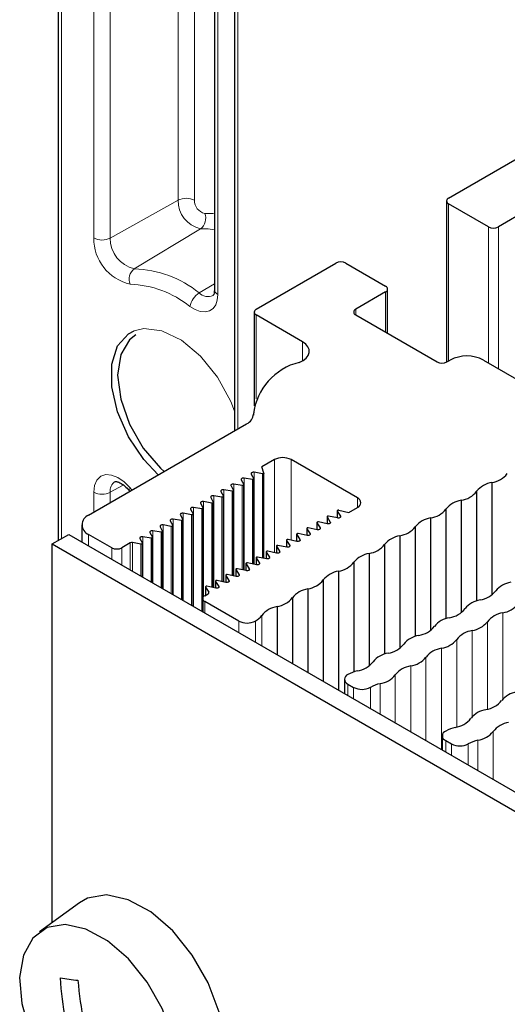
# Paper-space layout 'Blatt2' of a CAD drawing. Header units: millimetres. Extents: x 5 to 418, y 2 to 292.
# Tile 60 of 73: x 241.41 to 248.34, y 223.75 to 237.73. Entities that reach past the tile are written whole.
import ezdxf

# ---------------------------------------------------------------- set-up
doc = ezdxf.new("R2010")
doc.units = ezdxf.units.MM

psp = doc.layouts.new('Blatt2')

# ---------------------------------------------------------------- linework, layer by layer
at = {"color": 7, "linetype": 'Continuous', "lineweight": 25}
for p, q in [((241.957, 261.329), (241.957, 230.334)), ((244.18, 254.875), (244.18, 233.898)), ((244.465, 249.947), (244.465, 231.89)), ((247.507, 235.198), (248.827, 235.96)), ((247.477, 235.157), (247.477, 232.868)), ((248.072, 234.789), (247.507, 235.116)), ((248.638, 235.034), (248.214, 234.789)), ((244.773, 233.619), (245.904, 234.272)), ((246.045, 234.272), (246.611, 233.946)), ((246.611, 233.864), (246.187, 233.619)), ((246.64, 233.276), (246.64, 233.905)), ((244.743, 233.578), (244.743, 232.246)), ((245.431, 233.158), (244.773, 233.538)), ((246.187, 233.538), (247.342, 232.871)), ((247.483, 232.871), (247.53, 232.898)), ((248.002, 232.898), (248.473, 232.626)), ((244.734, 232.15), (244.734, 232.116)), ((242.392, 230.694), (244.637, 231.99)), ((245.032, 231.483), (244.855, 231.381)), ((246.21, 230.939), (245.268, 231.483)), ((244.703, 231.279), (244.738, 231.211)), ((244.862, 231.282), (244.744, 231.303)), ((244.883, 231.293), (244.855, 231.381)), ((244.883, 230.08), (244.883, 231.291)), ((244.559, 231.196), (244.595, 231.128)), ((244.718, 231.199), (244.6, 231.22)), ((244.739, 229.997), (244.739, 231.208)), ((248.121, 231.158), (248.121, 229.561)), ((244.271, 231.029), (244.307, 230.962)), ((244.43, 231.033), (244.312, 231.053)), ((244.415, 231.112), (244.451, 231.045)), ((244.451, 229.831), (244.451, 231.042)), ((244.574, 231.116), (244.456, 231.136)), ((244.595, 229.914), (244.595, 231.125)), ((247.904, 231.033), (247.904, 229.477)), ((243.983, 230.863), (244.019, 230.795)), ((244.142, 230.866), (244.025, 230.887)), ((244.127, 230.946), (244.163, 230.878)), ((244.163, 229.665), (244.163, 230.876)), ((244.286, 230.95), (244.169, 230.97)), ((244.307, 229.748), (244.307, 230.959)), ((247.685, 230.906), (247.685, 229.309)), ((243.854, 230.7), (243.737, 230.721)), ((243.839, 230.78), (243.875, 230.712)), ((243.998, 230.783), (243.881, 230.804)), ((244.019, 229.531), (244.019, 230.793)), ((245.923, 230.755), (245.923, 230.655)), ((245.924, 230.752), (245.969, 230.679)), ((245.945, 230.764), (246.091, 230.733)), ((246.091, 230.733), (246.21, 230.803)), ((247.468, 230.781), (247.468, 229.225)), ((243.551, 230.614), (243.587, 230.546)), ((243.71, 230.617), (243.593, 230.638)), ((243.695, 230.697), (243.731, 230.629)), ((243.731, 229.485), (243.731, 230.626)), ((243.875, 229.402), (243.875, 230.709)), ((245.635, 230.589), (245.635, 230.489)), ((245.636, 230.586), (245.681, 230.513)), ((245.783, 230.571), (245.657, 230.598)), ((245.779, 230.672), (245.779, 230.572)), ((245.78, 230.669), (245.825, 230.596)), ((245.927, 230.655), (245.801, 230.681)), ((247.249, 230.655), (247.249, 229.057)), ((242.294, 230.558), (242.294, 230.315)), ((243.263, 230.448), (243.299, 230.38)), ((243.422, 230.451), (243.305, 230.472)), ((243.407, 230.531), (243.443, 230.463)), ((243.443, 229.651), (243.443, 230.46)), ((243.566, 230.534), (243.449, 230.555)), ((243.587, 229.568), (243.587, 230.543)), ((245.491, 230.506), (245.491, 230.406)), ((245.492, 230.502), (245.537, 230.43)), ((245.639, 230.488), (245.513, 230.515)), ((247.032, 230.53), (247.032, 228.973)), ((241.873, 230.286), (242.109, 230.422)), ((242.109, 230.422), (261.429, 219.269)), ((242.722, 230.231), (242.392, 230.422)), ((242.984, 230.301), (242.863, 230.231)), ((243.134, 230.285), (243.017, 230.305)), ((243.119, 230.364), (243.155, 230.297)), ((243.278, 230.368), (243.161, 230.388)), ((243.3, 229.734), (243.3, 230.377)), ((245.203, 230.339), (245.203, 230.24)), ((245.204, 230.336), (245.25, 230.264)), ((245.351, 230.322), (245.225, 230.349)), ((245.347, 230.423), (245.347, 230.323)), ((245.348, 230.419), (245.394, 230.347)), ((245.495, 230.405), (245.369, 230.432)), ((246.813, 230.403), (246.813, 228.806)), ((241.873, 224.907), (241.873, 230.286)), ((241.873, 230.286), (261.193, 219.133)), ((243.156, 229.818), (243.156, 230.294)), ((244.915, 230.173), (244.915, 230.074)), ((244.916, 230.17), (244.962, 230.097)), ((245.063, 230.156), (244.937, 230.182)), ((245.059, 230.256), (245.059, 230.157)), ((245.06, 230.253), (245.106, 230.181)), ((245.207, 230.239), (245.081, 230.265)), ((246.596, 230.278), (246.596, 228.722)), ((244.771, 230.09), (244.771, 229.991)), ((244.772, 230.087), (244.818, 230.014)), ((244.919, 230.073), (244.793, 230.099)), ((246.16, 230.026), (246.16, 228.469)), ((246.377, 230.151), (246.377, 228.554)), ((244.483, 229.924), (244.483, 229.824)), ((244.484, 229.921), (244.53, 229.848)), ((244.631, 229.907), (244.505, 229.933)), ((244.627, 230.007), (244.627, 229.907)), ((244.628, 230.004), (244.674, 229.931)), ((244.775, 229.99), (244.649, 230.016)), ((245.941, 229.9), (245.941, 228.21)), ((244.195, 229.758), (244.195, 229.658)), ((244.196, 229.754), (244.242, 229.682)), ((244.343, 229.74), (244.217, 229.767)), ((244.339, 229.841), (244.339, 229.741)), ((244.34, 229.838), (244.386, 229.765)), ((244.487, 229.823), (244.361, 229.85)), ((245.724, 229.774), (245.724, 228.335)), ((244.051, 229.675), (244.051, 229.556)), ((244.052, 229.671), (244.098, 229.599)), ((244.199, 229.657), (244.073, 229.684)), ((245.505, 229.648), (245.505, 228.461)), ((244.013, 229.51), (244.013, 229.323)), ((244.042, 229.551), (244.09, 229.579)), ((244.525, 229.19), (244.042, 229.469)), ((245.288, 229.523), (245.288, 228.586)), ((245.069, 229.396), (245.069, 228.713)), ((246.026, 228.364), (246.026, 228.16)), ((246.075, 228.296), (246.157, 228.248)), ((247.417, 227.561), (247.417, 227.358)), ((247.465, 227.493), (247.548, 227.445)), ((242.263, 225.191), (241.693, 224.776))]:
    psp.add_line(p, q, dxfattribs=at)
at = {"color": 7, "linetype": 'Continuous', "lineweight": 18}
for p, q in [((242.006, 261.261), (242.006, 230.362)), ((242.465, 234.631), (242.465, 258.51)), ((242.698, 258.509), (242.698, 234.63)), ((243.662, 235.167), (243.662, 257.944)), ((243.895, 257.824), (243.895, 235.166)), ((244.228, 254.807), (244.228, 233.83)), ((244.514, 249.879), (244.514, 231.919)), ((243.662, 235.167), (242.698, 234.63)), ((247.507, 235.116), (247.507, 232.884)), ((248.072, 232.857), (248.072, 234.789)), ((248.214, 234.789), (248.214, 232.776)), ((243.98, 234.761), (243.041, 234.193)), ((244.18, 233.98), (243.962, 233.851)), ((246.611, 233.293), (246.611, 233.864)), ((244.773, 233.538), (244.773, 232.345)), ((246.187, 233.619), (246.187, 233.538)), ((245.431, 233.158), (245.431, 232.886)), ((244.734, 232.13), (244.734, 232.121)), ((245.032, 231.483), (245.032, 230.162)), ((245.268, 231.483), (245.268, 230.34)), ((244.744, 231.303), (244.744, 229.996)), ((244.862, 231.282), (244.862, 230.085)), ((244.6, 231.22), (244.6, 229.913)), ((244.718, 231.199), (244.718, 230.002)), ((242.465, 230.736), (242.465, 231.02)), ((242.884, 231.122), (242.698, 231.019)), ((242.698, 231.019), (242.698, 230.871)), ((242.98, 231.081), (243.008, 231.049)), ((244.312, 231.053), (244.312, 229.747)), ((244.43, 231.033), (244.43, 229.835)), ((244.456, 231.136), (244.456, 229.83)), ((244.574, 231.116), (244.574, 229.919)), ((244.025, 230.887), (244.025, 229.537)), ((244.142, 230.866), (244.142, 229.669)), ((244.169, 230.97), (244.169, 229.664)), ((244.286, 230.95), (244.286, 229.752)), ((246.21, 230.939), (246.21, 230.803)), ((243.737, 230.721), (243.737, 229.482)), ((243.881, 230.804), (243.881, 229.399)), ((243.998, 230.783), (243.998, 229.331)), ((245.924, 230.752), (245.924, 230.655)), ((243.593, 230.638), (243.593, 229.565)), ((243.71, 230.617), (243.71, 229.498)), ((243.854, 230.7), (243.854, 229.414)), ((245.636, 230.586), (245.636, 230.489)), ((245.78, 230.669), (245.78, 230.572)), ((245.825, 230.596), (245.825, 230.583)), ((245.969, 230.679), (245.969, 230.666)), ((243.305, 230.472), (243.305, 229.731)), ((243.422, 230.451), (243.422, 229.664)), ((243.449, 230.555), (243.449, 229.648)), ((243.566, 230.534), (243.566, 229.581)), ((245.492, 230.502), (245.492, 230.406)), ((245.681, 230.513), (245.681, 230.5)), ((242.392, 230.422), (242.392, 230.258)), ((242.984, 230.301), (242.984, 229.917)), ((243.017, 230.305), (243.017, 229.898)), ((243.161, 230.388), (243.161, 229.815)), ((243.278, 230.368), (243.278, 229.747)), ((245.204, 230.336), (245.204, 230.24)), ((245.348, 230.419), (245.348, 230.323)), ((245.394, 230.347), (245.394, 230.334)), ((245.537, 230.43), (245.537, 230.417)), ((242.722, 230.068), (242.722, 230.231)), ((242.863, 230.231), (242.863, 229.986)), ((243.134, 230.285), (243.134, 229.83)), ((244.916, 230.17), (244.916, 230.073)), ((245.06, 230.253), (245.06, 230.157)), ((245.106, 230.181), (245.106, 230.167)), ((245.25, 230.264), (245.25, 230.251)), ((244.772, 230.087), (244.772, 229.99)), ((244.962, 230.097), (244.962, 230.084)), ((244.484, 229.921), (244.484, 229.824)), ((244.628, 230.004), (244.628, 229.907)), ((244.674, 229.931), (244.674, 229.918)), ((244.818, 230.014), (244.818, 230.001)), ((244.196, 229.754), (244.196, 229.658)), ((244.34, 229.838), (244.34, 229.741)), ((244.386, 229.765), (244.386, 229.752)), ((244.53, 229.848), (244.53, 229.835)), ((244.052, 229.671), (244.052, 229.557)), ((244.242, 229.682), (244.242, 229.669)), ((244.042, 229.469), (244.042, 229.306)), ((244.098, 229.599), (244.098, 229.586)), ((244.525, 229.19), (244.525, 229.027)), ((244.761, 229.19), (244.761, 228.891)), ((244.852, 229.271), (244.852, 228.838)), ((248.057, 229.181), (248.057, 227.937)), ((248.277, 229.308), (248.277, 228.083)), ((247.841, 229.056), (247.841, 227.831)), ((247.621, 228.929), (247.621, 227.685)), ((247.405, 228.805), (247.405, 227.365)), ((247.185, 228.678), (247.185, 227.492)), ((246.968, 228.553), (246.968, 227.616)), ((246.749, 228.426), (246.749, 227.743)), ((246.075, 228.296), (246.075, 228.132)), ((246.157, 228.248), (246.157, 228.085)), ((246.395, 228.249), (246.395, 227.947)), ((246.532, 228.301), (246.532, 227.868)), ((248.139, 227.623), (248.139, 226.941)), ((247.465, 227.493), (247.465, 227.329)), ((247.548, 227.445), (247.548, 227.282)), ((247.786, 227.447), (247.786, 227.144)), ((247.923, 227.498), (247.923, 227.065))]:
    psp.add_line(p, q, dxfattribs=at)
at = {"color": 7, "linetype": 'Continuous', "lineweight": 18, "flags": 128}
for points in [[(244.041, 234.98), (244.158, 234.977), (244.18, 234.975)], [(244.18, 234.748), (244.089, 234.759), (243.98, 234.761)], [(244.228, 233.83), (244.22, 233.749), (244.197, 233.681), (244.159, 233.628), (244.108, 233.594), (244.047, 233.58), (243.978, 233.586), (243.905, 233.613), (243.83, 233.658)], [(243.037, 233.313), (243.176, 233.346), (243.434, 233.314), (243.711, 233.178), (243.981, 232.951), (244.222, 232.652), (244.41, 232.308), (244.465, 232.173)], [(242.465, 231.02), (242.476, 231.117), (242.51, 231.193), (242.564, 231.246), (242.635, 231.27), (242.717, 231.264), (242.806, 231.229), (242.896, 231.167), (242.98, 231.081)], [(242.98, 231.081), (242.972, 231.066), (242.968, 231.053), (242.969, 231.044), (242.971, 231.042)]]:
    psp.add_lwpolyline(points, dxfattribs=at)
at = {"color": 7, "linetype": 'Continuous', "lineweight": 25, "flags": 128}
for points in [[(243.381, 231.265), (243.176, 231.484), (242.959, 231.809), (242.802, 232.164), (242.721, 232.518), (242.721, 232.838), (242.802, 233.097), (242.959, 233.272), (243.037, 233.313)], [(243.063, 233.256), (242.973, 233.186), (242.848, 232.974), (242.804, 232.684), (242.848, 232.343), (242.973, 231.986), (243.169, 231.648), (243.415, 231.36), (243.466, 231.314)], [(245.384, 232.863), (245.439, 232.891), (245.483, 232.924), (245.512, 232.963), (245.527, 233.004), (245.526, 233.046), (245.508, 233.087), (245.476, 233.125), (245.431, 233.158)], [(244.744, 231.303), (244.736, 231.303), (244.727, 231.303), (244.718, 231.301), (244.711, 231.298), (244.706, 231.294), (244.702, 231.289), (244.701, 231.284), (244.703, 231.279)], [(244.883, 231.293), (244.883, 231.291), (244.882, 231.288), (244.88, 231.286), (244.878, 231.284), (244.874, 231.283), (244.87, 231.282), (244.866, 231.282), (244.862, 231.282)], [(244.6, 231.22), (244.592, 231.22), (244.583, 231.22), (244.574, 231.218), (244.567, 231.215), (244.562, 231.211), (244.558, 231.206), (244.557, 231.201), (244.559, 231.196)], [(244.738, 231.211), (244.739, 231.208), (244.739, 231.206), (244.737, 231.203), (244.734, 231.201), (244.731, 231.2), (244.727, 231.199), (244.722, 231.199), (244.718, 231.199)], [(244.312, 231.053), (244.304, 231.054), (244.295, 231.054), (244.286, 231.052), (244.279, 231.048), (244.274, 231.044), (244.27, 231.04), (244.269, 231.034), (244.271, 231.029)], [(244.456, 231.136), (244.448, 231.137), (244.439, 231.137), (244.43, 231.135), (244.423, 231.132), (244.418, 231.127), (244.414, 231.123), (244.413, 231.118), (244.415, 231.112)], [(244.451, 231.045), (244.451, 231.042), (244.451, 231.04), (244.449, 231.037), (244.446, 231.035), (244.443, 231.034), (244.439, 231.033), (244.434, 231.032), (244.43, 231.033)], [(244.595, 231.128), (244.595, 231.125), (244.595, 231.123), (244.593, 231.12), (244.59, 231.118), (244.587, 231.117), (244.583, 231.116), (244.578, 231.115), (244.574, 231.116)], [(244.025, 230.887), (244.016, 230.888), (244.007, 230.887), (243.998, 230.885), (243.991, 230.882), (243.986, 230.878), (243.983, 230.873), (243.982, 230.868), (243.983, 230.863)], [(244.169, 230.97), (244.16, 230.971), (244.151, 230.97), (244.142, 230.969), (244.135, 230.965), (244.13, 230.961), (244.126, 230.956), (244.126, 230.951), (244.127, 230.946)], [(244.163, 230.878), (244.163, 230.876), (244.163, 230.873), (244.161, 230.871), (244.158, 230.869), (244.155, 230.867), (244.151, 230.866), (244.146, 230.866), (244.142, 230.866)], [(244.307, 230.962), (244.307, 230.959), (244.307, 230.956), (244.305, 230.954), (244.302, 230.952), (244.299, 230.95), (244.295, 230.949), (244.29, 230.949), (244.286, 230.95)], [(243.737, 230.721), (243.728, 230.722), (243.719, 230.721), (243.711, 230.719), (243.703, 230.716), (243.698, 230.712), (243.695, 230.707), (243.694, 230.702), (243.695, 230.697)], [(243.881, 230.804), (243.872, 230.805), (243.863, 230.804), (243.854, 230.802), (243.847, 230.799), (243.842, 230.795), (243.839, 230.79), (243.838, 230.785), (243.839, 230.78)], [(244.019, 230.795), (244.019, 230.793), (244.019, 230.79), (244.017, 230.788), (244.014, 230.786), (244.011, 230.784), (244.007, 230.783), (244.002, 230.783), (243.998, 230.783)], [(245.945, 230.764), (245.94, 230.765), (245.936, 230.764), (245.931, 230.763), (245.928, 230.762), (245.925, 230.76), (245.923, 230.757), (245.923, 230.754), (245.924, 230.752)], [(243.593, 230.638), (243.584, 230.639), (243.575, 230.638), (243.567, 230.636), (243.559, 230.633), (243.554, 230.629), (243.551, 230.624), (243.55, 230.619), (243.551, 230.614)], [(243.731, 230.629), (243.731, 230.627), (243.731, 230.624), (243.729, 230.622), (243.727, 230.62), (243.723, 230.618), (243.719, 230.617), (243.714, 230.617), (243.71, 230.617)], [(243.875, 230.712), (243.875, 230.71), (243.875, 230.707), (243.873, 230.705), (243.871, 230.703), (243.867, 230.701), (243.863, 230.7), (243.858, 230.7), (243.854, 230.7)], [(245.657, 230.598), (245.652, 230.598), (245.648, 230.598), (245.643, 230.597), (245.64, 230.596), (245.637, 230.593), (245.635, 230.591), (245.635, 230.588), (245.636, 230.586)], [(245.801, 230.681), (245.796, 230.682), (245.792, 230.681), (245.787, 230.68), (245.784, 230.679), (245.781, 230.677), (245.779, 230.674), (245.779, 230.671), (245.78, 230.669)], [(245.825, 230.596), (245.827, 230.591), (245.827, 230.585), (245.823, 230.58), (245.818, 230.576), (245.81, 230.573), (245.801, 230.571), (245.792, 230.57), (245.783, 230.571)], [(245.969, 230.679), (245.971, 230.674), (245.971, 230.668), (245.967, 230.663), (245.962, 230.659), (245.954, 230.656), (245.945, 230.654), (245.936, 230.653), (245.927, 230.655)], [(243.305, 230.472), (243.296, 230.472), (243.287, 230.472), (243.279, 230.47), (243.271, 230.467), (243.266, 230.463), (243.263, 230.458), (243.262, 230.453), (243.263, 230.448)], [(243.449, 230.555), (243.44, 230.555), (243.431, 230.555), (243.423, 230.553), (243.415, 230.55), (243.41, 230.546), (243.407, 230.541), (243.406, 230.536), (243.407, 230.531)], [(243.443, 230.463), (243.443, 230.46), (243.443, 230.458), (243.441, 230.455), (243.439, 230.453), (243.435, 230.452), (243.431, 230.451), (243.426, 230.451), (243.422, 230.451)], [(243.587, 230.546), (243.587, 230.543), (243.587, 230.541), (243.585, 230.539), (243.583, 230.536), (243.579, 230.535), (243.575, 230.534), (243.57, 230.534), (243.566, 230.534)], [(245.513, 230.515), (245.509, 230.515), (245.504, 230.515), (245.499, 230.514), (245.496, 230.512), (245.493, 230.51), (245.491, 230.508), (245.491, 230.505), (245.492, 230.502)], [(245.681, 230.513), (245.683, 230.508), (245.683, 230.502), (245.679, 230.497), (245.674, 230.493), (245.666, 230.49), (245.657, 230.488), (245.648, 230.487), (245.639, 230.488)], [(243.161, 230.388), (243.152, 230.389), (243.143, 230.389), (243.135, 230.387), (243.127, 230.384), (243.122, 230.379), (243.119, 230.375), (243.118, 230.37), (243.119, 230.364)], [(243.299, 230.38), (243.3, 230.377), (243.299, 230.375), (243.297, 230.372), (243.295, 230.37), (243.291, 230.369), (243.287, 230.368), (243.282, 230.367), (243.278, 230.368)], [(245.225, 230.349), (245.221, 230.349), (245.216, 230.349), (245.211, 230.348), (245.208, 230.346), (245.205, 230.344), (245.203, 230.342), (245.203, 230.339), (245.204, 230.336)], [(245.369, 230.432), (245.365, 230.432), (245.36, 230.432), (245.355, 230.431), (245.352, 230.429), (245.349, 230.427), (245.347, 230.425), (245.347, 230.422), (245.348, 230.419)], [(245.394, 230.347), (245.395, 230.341), (245.395, 230.336), (245.391, 230.331), (245.386, 230.327), (245.378, 230.323), (245.369, 230.321), (245.36, 230.321), (245.351, 230.322)], [(245.537, 230.43), (245.539, 230.425), (245.539, 230.419), (245.535, 230.414), (245.53, 230.41), (245.522, 230.406), (245.513, 230.405), (245.504, 230.404), (245.495, 230.405)], [(243.155, 230.297), (243.156, 230.294), (243.155, 230.292), (243.153, 230.289), (243.151, 230.287), (243.147, 230.286), (243.143, 230.285), (243.138, 230.284), (243.134, 230.285)], [(244.937, 230.182), (244.933, 230.183), (244.928, 230.183), (244.924, 230.182), (244.92, 230.18), (244.917, 230.178), (244.915, 230.175), (244.915, 230.173), (244.916, 230.17)], [(245.081, 230.265), (245.077, 230.266), (245.072, 230.266), (245.068, 230.265), (245.064, 230.263), (245.061, 230.261), (245.059, 230.258), (245.059, 230.256), (245.06, 230.253)], [(245.106, 230.181), (245.108, 230.175), (245.107, 230.17), (245.103, 230.165), (245.098, 230.16), (245.09, 230.157), (245.081, 230.155), (245.072, 230.155), (245.063, 230.156)], [(245.25, 230.264), (245.251, 230.258), (245.251, 230.253), (245.247, 230.248), (245.242, 230.243), (245.234, 230.24), (245.225, 230.238), (245.216, 230.238), (245.207, 230.239)], [(244.793, 230.099), (244.789, 230.1), (244.784, 230.1), (244.78, 230.099), (244.776, 230.097), (244.773, 230.095), (244.771, 230.092), (244.771, 230.09), (244.772, 230.087)], [(244.962, 230.097), (244.964, 230.092), (244.963, 230.087), (244.96, 230.082), (244.954, 230.077), (244.946, 230.074), (244.938, 230.072), (244.928, 230.072), (244.919, 230.073)], [(244.505, 229.933), (244.501, 229.934), (244.496, 229.933), (244.492, 229.932), (244.488, 229.931), (244.485, 229.929), (244.483, 229.926), (244.483, 229.923), (244.484, 229.921)], [(244.649, 230.016), (244.645, 230.017), (244.64, 230.016), (244.636, 230.015), (244.632, 230.014), (244.629, 230.012), (244.627, 230.009), (244.627, 230.006), (244.628, 230.004)], [(244.674, 229.931), (244.676, 229.926), (244.675, 229.92), (244.672, 229.915), (244.666, 229.911), (244.658, 229.908), (244.65, 229.906), (244.64, 229.905), (244.631, 229.907)], [(244.818, 230.014), (244.82, 230.009), (244.819, 230.004), (244.816, 229.999), (244.81, 229.994), (244.802, 229.991), (244.794, 229.989), (244.784, 229.989), (244.775, 229.99)], [(244.217, 229.767), (244.213, 229.767), (244.208, 229.767), (244.204, 229.766), (244.2, 229.765), (244.197, 229.762), (244.195, 229.76), (244.195, 229.757), (244.196, 229.754)], [(244.361, 229.85), (244.357, 229.85), (244.352, 229.85), (244.348, 229.849), (244.344, 229.848), (244.341, 229.845), (244.339, 229.843), (244.339, 229.84), (244.34, 229.838)], [(244.386, 229.765), (244.388, 229.76), (244.387, 229.754), (244.384, 229.749), (244.378, 229.745), (244.37, 229.742), (244.362, 229.74), (244.352, 229.739), (244.343, 229.74)], [(244.53, 229.848), (244.532, 229.843), (244.531, 229.837), (244.528, 229.832), (244.522, 229.828), (244.514, 229.825), (244.506, 229.823), (244.496, 229.822), (244.487, 229.823)], [(244.073, 229.684), (244.069, 229.684), (244.064, 229.684), (244.06, 229.683), (244.056, 229.681), (244.053, 229.679), (244.051, 229.677), (244.051, 229.674), (244.052, 229.671)], [(244.242, 229.682), (244.244, 229.677), (244.243, 229.671), (244.24, 229.666), (244.234, 229.662), (244.226, 229.658), (244.218, 229.657), (244.208, 229.656), (244.199, 229.657)], [(244.245, 223.637), (244.09, 224.051), (243.864, 224.445), (243.586, 224.79), (243.274, 225.059), (242.954, 225.234), (242.647, 225.302), (242.378, 225.256), (242.263, 225.191)], [(243.586, 223.292), (243.437, 223.687), (243.222, 224.063), (242.956, 224.392), (242.659, 224.65), (242.352, 224.817), (242.06, 224.881), (241.803, 224.837), (241.6, 224.689), (241.466, 224.447), (241.412, 224.13), (241.442, 223.761), (241.552, 223.367), (241.736, 222.978), (241.979, 222.622), (242.263, 222.326), (242.568, 222.112), (242.87, 221.995), (243.147, 221.985), (243.38, 222.082), (243.549, 222.278), (243.644, 222.56), (243.656, 222.906), (243.586, 223.292)]]:
    psp.add_lwpolyline(points, dxfattribs=at)
at = {"color": 7, "linetype": 'Continuous', "lineweight": 18}
for centre, radius, start, end in [((243.777, 234.938), 0.257, 62.6565, 116.7662), ((244.073, 235.162), 0.411, 179.2774, 256.9973), ((244.083, 235.163), 0.188, 179.2774, 256.9973), ((243.869, 234.91), 0.186, 306.8093, 22.1473), ((243.13, 234.623), 0.665, 179.2774, 256.9973), ((242.583, 234.859), 0.257, 242.6565, 296.7662), ((243.141, 234.624), 0.442, 179.2774, 256.9973), ((243.153, 234.044), 0.186, 126.8093, 202.1473), ((242.994, 232.659), 1.535, 50.9335, 88.2509), ((242.937, 232.558), 1.417, 50.9335, 88.2509), ((244.118, 233.603), 0.293, 122.2098, 169.1491), ((244.086, 233.975), 0.176, 224.9631, 294.8734), ((244.259, 233.904), 0.0801, 184.1293, 247.1908), ((242.855, 231.039), 0.158, 123.0222, 187.3597), ((242.583, 231.248), 0.257, 242.6565, 296.7662)]:
    psp.add_arc(centre, radius, start, end, dxfattribs=at)
at = {"color": 7, "linetype": 'Continuous', "lineweight": 25}
for centre, radius, start, end in [((247.522, 235.157), 0.0437, 110.7834, 249.2166), ((248.143, 234.926), 0.154, 242.6097, 297.3903), ((245.975, 234.136), 0.154, 62.6097, 117.3903), ((246.596, 233.905), 0.0437, 290.7834, 69.2166), ((244.788, 233.578), 0.0437, 110.7834, 249.2166), ((246.202, 233.578), 0.0437, 110.7834, 249.2166), ((245.587, 232.029), 0.859, 103.689, 173.2287), ((247.412, 233.007), 0.154, 242.6097, 297.3903), ((247.766, 232.443), 0.512, 62.6097, 117.3903), ((244.569, 232.141), 0.165, 294.0477, 356.3817), ((245.15, 231.256), 0.256, 62.6097, 117.3903), ((248.074, 231.493), 0.338, 277.9933, 322.0013), ((248.177, 230.812), 0.351, 99.1138, 140.8808), ((247.638, 231.241), 0.338, 277.9933, 322.0013), ((246.185, 230.871), 0.0728, 290.7834, 69.2166), ((247.741, 230.56), 0.351, 99.1138, 140.8808), ((247.202, 230.989), 0.338, 277.9933, 322.0013), ((242.444, 230.558), 0.146, 110.7834, 249.2166), ((247.305, 230.308), 0.351, 99.1138, 140.8808), ((246.766, 230.738), 0.338, 277.9933, 322.0013), ((243.007, 230.255), 0.0514, 79.1365, 117.2931), ((246.869, 230.056), 0.351, 99.1138, 140.8808), ((242.793, 230.368), 0.154, 242.6097, 297.3903), ((246.33, 230.486), 0.338, 277.9933, 322.0013), ((245.894, 230.234), 0.338, 277.9933, 322.0013), ((246.433, 229.805), 0.351, 99.1138, 140.8808), ((245.997, 229.553), 0.351, 99.1138, 140.8808), ((245.458, 229.982), 0.338, 277.9933, 322.0013), ((248.441, 229.407), 0.338, 98.7655, 141.2291), ((245.56, 229.301), 0.351, 99.1138, 140.8808), ((247.903, 229.837), 0.35, 278.3462, 321.6484), ((244.057, 229.51), 0.0437, 110.7834, 249.2166), ((244.085, 229.592), 0.0143, 289.8346, 28.149), ((245.022, 229.731), 0.338, 277.9933, 322.0013), ((248.005, 229.156), 0.338, 98.7655, 141.2291), ((245.124, 229.049), 0.351, 99.1138, 140.8808), ((247.467, 229.585), 0.35, 278.3462, 321.6484), ((248.228, 229.643), 0.338, 278.3389, 321.6557), ((244.643, 229.418), 0.256, 242.6097, 297.3903), ((244.63, 229.429), 0.272, 298.5938, 324.4351), ((247.569, 228.904), 0.338, 98.7655, 141.2291), ((247.792, 229.391), 0.338, 278.3389, 321.6557), ((248.33, 228.962), 0.35, 98.7581, 141.2365), ((247.031, 229.333), 0.35, 278.3462, 321.6484), ((247.894, 228.71), 0.35, 98.7581, 141.2365), ((247.133, 228.652), 0.338, 98.7655, 141.2291), ((247.356, 229.139), 0.338, 278.3389, 321.6557), ((246.595, 229.081), 0.35, 278.3462, 321.6484), ((247.458, 228.458), 0.35, 98.7581, 141.2365), ((246.697, 228.401), 0.338, 98.7655, 141.2291), ((246.919, 228.888), 0.338, 278.3389, 321.6557), ((246.318, 227.998), 0.497, 102.5999, 119.2769), ((246.159, 228.83), 0.35, 278.3462, 321.6484), ((247.022, 228.207), 0.35, 98.7581, 141.2365), ((246.101, 228.364), 0.0728, 110.7834, 249.2166), ((246.483, 228.636), 0.338, 278.3389, 321.6557), ((246.275, 228.475), 0.255, 242.5492, 298.1326), ((246.621, 227.86), 0.45, 101.3825, 120.1129), ((248.524, 227.849), 0.338, 98.7655, 141.2291), ((248.088, 227.598), 0.338, 98.7655, 141.2291), ((247.985, 228.279), 0.35, 278.3462, 321.6484), ((247.549, 228.027), 0.35, 278.3462, 321.6484), ((247.709, 227.195), 0.497, 102.5999, 119.2769), ((248.412, 227.404), 0.35, 98.7581, 141.2365), ((247.491, 227.561), 0.0728, 110.7834, 249.2166), ((247.874, 227.833), 0.338, 278.3389, 321.6557), ((247.666, 227.672), 0.255, 242.5492, 298.1326), ((248.012, 227.057), 0.45, 101.3825, 120.1129), ((242.562, 227.536), 3.461, 260.478, 264.6483), ((245.826, 224.301), 3.841, 182.6675, 191.6369), ((246.693, 224.433), 4.467, 184.4036, 192.155)]:
    psp.add_arc(centre, radius, start, end, dxfattribs=at)
for points, knots in [([(244.18, 233.898), (244.178, 233.88), (244.176, 233.838), (244.161, 233.815), (244.161, 233.816), (244.161, 233.816)], [0, 0, 0, 0, 0.311895, 0.693589, 1, 1, 1, 1]), ([(242.769, 231.171), (242.769, 231.171), (242.77, 231.173), (242.775, 231.176), (242.833, 231.16), (242.903, 231.115), (242.949, 231.066), (242.971, 231.042)], [0, 0, 0, 0, 0.007995, 0.317551, 0.547703, 0.782894, 1, 1, 1, 1])]:
    psp.add_open_spline(points, degree=3, knots=knots, dxfattribs=at)

doc.saveas('drawing.dxf')
